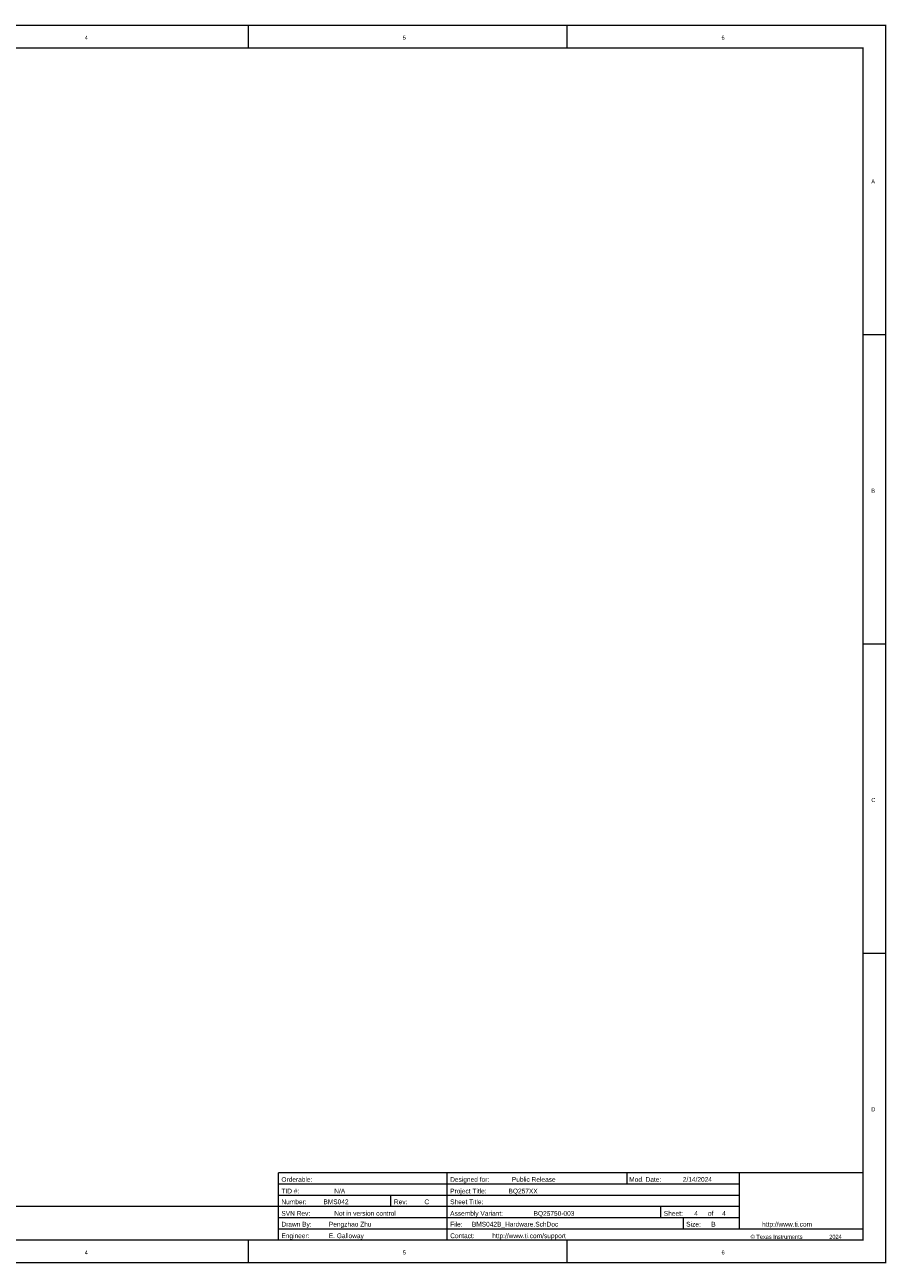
# Model space of a CAD drawing. Header units: inches. Extents: x 0 to 17, y 0 to 11.
# Tile 39 of 39: x 9.3 to 17, y 0 to 11. Entities that reach past the tile are written whole.
import ezdxf

# ---------------------------------------------------------------- set-up
doc = ezdxf.new("R2010")
doc.units = ezdxf.units.IN
doc.header["$MEASUREMENT"] = 0
doc.layers.add('Sheet', color=255, linetype='Continuous')

msp = doc.modelspace()

# ---------------------------------------------------------------- linework, layer by layer
at = {"layer": 'Sheet'}
for points in [[(0.001, 11, 0.0118, 0.0118, 0), (17, 11, 0.0118, 0.0118, 0), (17, 0, 0.0118, 0.0118, 0), (0.001, 0, 0.0118, 0.0118, 0), (0.001, 11, 0.0118, 0.0118, 0)], [(0.001, 11, 0.0039, 0.0039, 0), (0.001, 0, 0.0039, 0.0039, 0), (17, 0, 0.0039, 0.0039, 0), (17, 11, 0.0039, 0.0039, 0), (0.001, 11, 0.0039, 0.0039, 0), (0.001, 11, 0.0039, 0.0039, 0)], [(0.201, 10.799, 0.0118, 0.0118, 0), (16.8, 10.799, 0.0118, 0.0118, 0), (16.8, 0.2, 0.0118, 0.0118, 0), (0.201, 0.2, 0.0118, 0.0118, 0), (0.201, 10.799, 0.0118, 0.0118, 0)], [(0.201, 10.799, 0.0039, 0.0039, 0), (0.201, 0.2, 0.0039, 0.0039, 0), (16.8, 0.2, 0.0039, 0.0039, 0), (16.8, 10.799, 0.0039, 0.0039, 0), (0.201, 10.799, 0.0039, 0.0039, 0), (0.201, 10.799, 0.0039, 0.0039, 0)]]:
    msp.add_lwpolyline(points, format="xyseb", close=True, dxfattribs=at)
for points in [[(11.334, 11, 0.0118, 0.0118, 0), (11.334, 10.8, 0.0118, 0.0118, 0)], [(14.167, 11, 0.0118, 0.0118, 0), (14.167, 10.799, 0.0118, 0.0118, 0)], [(17, 11, 0.0118, 0.0118, 0), (16.8, 11, 0.0118, 0.0118, 0)], [(17, 11, 0.0118, 0.0118, 0), (17, 10.799, 0.0118, 0.0118, 0)], [(17, 8.25, 0.0118, 0.0118, 0), (16.8, 8.25, 0.0118, 0.0118, 0)], [(17, 5.5, 0.0118, 0.0118, 0), (16.8, 5.5, 0.0118, 0.0118, 0)], [(17, 2.75, 0.0118, 0.0118, 0), (16.8, 2.75, 0.0118, 0.0118, 0)], [(11.6, 0.2, 0.0118, 0.0118, 0), (11.6, 0.8, 0.0118, 0.0118, 0)], [(11.6, 0.8, 0.0118, 0.0118, 0), (13.101, 0.8, 0.0118, 0.0118, 0)], [(13.101, 0.2, 0.0118, 0.0118, 0), (13.101, 0.8, 0.0118, 0.0118, 0)], [(13.101, 0.8, 0.0118, 0.0118, 0), (16.8, 0.8, 0.0118, 0.0118, 0)], [(14.7, 0.8, 0.0118, 0.0118, 0), (14.7, 0.7, 0.0118, 0.0118, 0)], [(15.7, 0.299, 0.0118, 0.0118, 0), (15.7, 0.8, 0.0118, 0.0118, 0)], [(11.6, 0.7, 0.0118, 0.0118, 0), (13.101, 0.7, 0.0118, 0.0118, 0)], [(13.101, 0.7, 0.0118, 0.0118, 0), (15.7, 0.7, 0.0118, 0.0118, 0)], [(11.6, 0.599, 0.0118, 0.0118, 0), (13.101, 0.599, 0.0118, 0.0118, 0)], [(12.6, 0.599, 0.0118, 0.0118, 0), (12.6, 0.5, 0.0118, 0.0118, 0)], [(13.101, 0.599, 0.0118, 0.0118, 0), (15.7, 0.599, 0.0118, 0.0118, 0)], [(4.1, 0.5, 0.0118, 0.0118, 0), (11.6, 0.5, 0.0118, 0.0118, 0)], [(11.6, 0.5, 0.0118, 0.0118, 0), (13.101, 0.5, 0.0118, 0.0118, 0)], [(13.101, 0.5, 0.0118, 0.0118, 0), (15.7, 0.5, 0.0118, 0.0118, 0)], [(13.101, 0.5, 0.0118, 0.0118, 0), (15.7, 0.5, 0.0118, 0.0118, 0)], [(15, 0.5, 0.0118, 0.0118, 0), (15, 0.4, 0.0118, 0.0118, 0)], [(13.101, 0.4, 0.0118, 0.0118, 0), (11.6, 0.4, 0.0118, 0.0118, 0)], [(15.7, 0.4, 0.0118, 0.0118, 0), (13.101, 0.4, 0.0118, 0.0118, 0)], [(15.2, 0.4, 0.0118, 0.0118, 0), (15.2, 0.299, 0.0118, 0.0118, 0)], [(11.6, 0.299, 0.0118, 0.0118, 0), (13.101, 0.299, 0.0118, 0.0118, 0)], [(16.8, 0.299, 0.0118, 0.0118, 0), (13.101, 0.299, 0.0118, 0.0118, 0)], [(11.334, 0, 0.0118, 0.0118, 0), (11.334, 0.2, 0.0118, 0.0118, 0)], [(14.167, 0, 0.0118, 0.0118, 0), (14.167, 0.2, 0.0118, 0.0118, 0)], [(17, 0, 0.0118, 0.0118, 0), (17, 0.2, 0.0118, 0.0118, 0)]]:
    msp.add_lwpolyline(points, format="xyseb", dxfattribs=at)

# ---------------------------------------------------------------- texts
for s, height, p in [('4', 0.0362, (9.878, 10.873)), ('5', 0.0362, (12.706, 10.873)), ('6', 0.0362, (15.541, 10.873)), ('A', 0.0362, (16.873, 9.595)), ('B', 0.0362, (16.873, 6.845)), ('C', 0.0362, (16.873, 4.095)), ('D', 0.0362, (16.873, 1.345)), ('Orderable:', 0.0422, (11.627, 0.718)), ('N/A', 0.0422, (12.097, 0.615)), ('Designed for:', 0.04221, (13.128, 0.718)), ('Project Title:', 0.04221, (13.128, 0.615)), ('Public Release', 0.04221, (13.677, 0.718)), ('Mod. Date:', 0.0422, (14.72, 0.718)), ('2/14/2024', 0.0422, (15.197, 0.718)), ('TID #:', 0.0422, (11.627, 0.615)), ('Number:', 0.0422, (11.627, 0.519)), ('BMS042', 0.0422, (12.001, 0.519)), ('Rev:', 0.0422, (12.628, 0.519)), ('C', 0.0422, (12.899, 0.519)), ('Sheet Title:', 0.04221, (13.128, 0.519)), ('BQ257XX', 0.0422, (13.647, 0.615)), ('SVN Rev:', 0.0422, (11.627, 0.416)), ('Not in version control', 0.04221, (12.097, 0.416)), ('Assembly Variant:', 0.04221, (13.128, 0.416)), ('BQ25750-003', 0.04221, (13.87, 0.416)), ('Sheet:', 0.0422, (15.028, 0.416)), ('4', 0.0422, (15.299, 0.416)), ('of', 0.0422, (15.42, 0.416)), ('4', 0.0422, (15.547, 0.416)), ('Drawn By:', 0.0422, (11.627, 0.32)), ('Pengzhao Zhu', 0.04221, (12.049, 0.32)), ('File:', 0.0422, (13.128, 0.32)), ('BMS042B_Hardware.SchDoc', 0.04221, (13.321, 0.32)), ('Size:', 0.0422, (15.227, 0.32)), ('B', 0.0422, (15.45, 0.32)), ('http://www.ti.com', 0.04221, (15.902, 0.32)), ('Engineer:', 0.0422, (11.627, 0.217)), ('E. Galloway', 0.04221, (12.049, 0.217)), ('Contact:', 0.0422, (13.128, 0.217)), ('http://www.ti.com/support', 0.04221, (13.502, 0.217)), ('© Texas Instruments', 0.03618, (15.8, 0.211)), ('2024', 0.0362, (16.499, 0.211)), ('4', 0.0362, (9.878, 0.072)), ('5', 0.0362, (12.706, 0.072)), ('6', 0.0362, (15.541, 0.072))]:
    msp.add_text(s, height=height, dxfattribs=at).set_placement(p)

doc.saveas('drawing.dxf')
